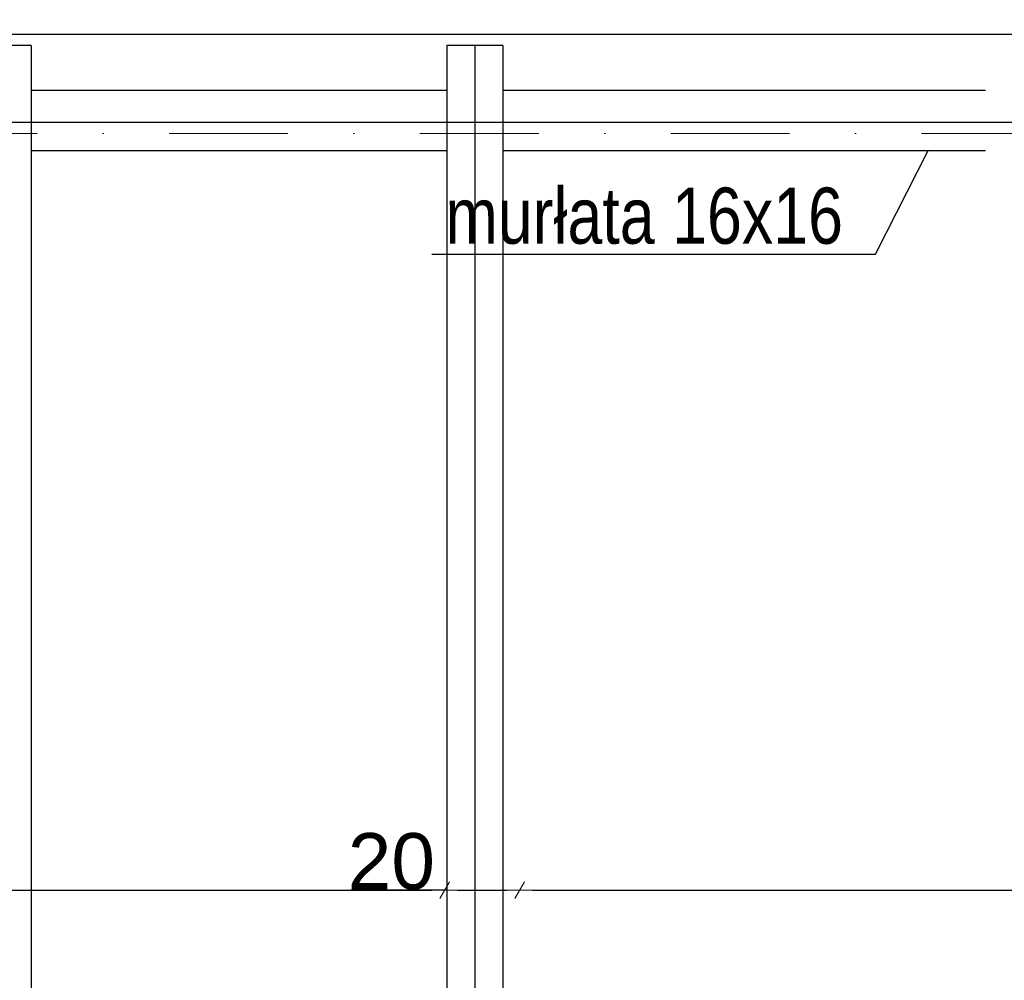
# Model space of a CAD drawing. Header units: millimetres. Extents: x 77315 to 2132699, y -120257 to -89040.
# Tile 39 of 56: x 634013 to 636644, y -107044 to -104478. Entities that reach past the tile are written whole.
import ezdxf

# ---------------------------------------------------------------- set-up
doc = ezdxf.new("R2010")
doc.units = ezdxf.units.MM
doc.header["$MEASUREMENT"] = 0
doc.linetypes.add('Dot & Dashed', pattern=[670.277762, 317.5, -176.388889, 0, -176.388874])
for name, color, linetype in [('detalokna', 7, 'Continuous'), ('DIM MALY', 7, 'Continuous'), ('opisy inne', 7, 'Continuous'), ('OSIE', 7, 'Continuous'), ('podwaliny', 7, 'Continuous'), ('Structural - Grid', 7, 'Continuous'), ('wiezba', 7, 'Continuous')]:
    doc.layers.add(name, color=color, linetype=linetype)
doc.styles.add('STYL_AUTOMATYCZNY_2', font='arial.ttf')
doc.styles.add('STYL_AUTOMATYCZNY_3', font='arial.ttf', dxfattribs={"width": 0.8})
doc.dimstyles.new('STYL_AUTOMATYCZNY__9', dxfattribs={"dimtxt": 150, "dimasz": 34.231941, "dimexe": 0.18, "dimexo": 0.0625, "dimgap": 0, "dimtad": 1, "dimtih": 1, "dimtoh": 1, "dimdec": 0, "dimlfac": 0.1, "dimzin": 0, "dimdsep": 46, "dimtxsty": 'STYL_AUTOMATYCZNY_2', "dimblk": 'ARROWHEAD_2', "dimblk1": 'ARROWHEAD_2', "dimblk2": 'ARROWHEAD_2', "dimcen": 0.09, "dimse1": 1, "dimse2": 1, "dimclrd": 5, "dimclre": 5, "dimclrt": 1, "dimadec": 0, "dimazin": 0, "dimtfac": 1, "dimtdec": 4, "dimtmove": 0, "dimatfit": 3, "dimfxl": 0, "dimtolj": 1, "dimtzin": 0, "dimarcsym": 0})

# ---------------------------------------------------------------- blocks, each defined once
blk = doc.blocks.new('ARROWHEAD_2')
at = {"color": 0, "linetype": 'Continuous', "lineweight": 0}
for p, q in [((0, 0), (-1, 0)), ((-0.378, -0.655), (0.378, 0.655))]:
    blk.add_line(p, q, dxfattribs=at)
blk = doc.blocks.new('*D1136', base_point=(536116.7, -11361.7))
at = {"layer": 'Defpoints', "color": 0}
for p in [(635148.9, -106803.5), (635148.9, -106840.4), (631268.9, -107029.1)]:
    blk.add_point(p, dxfattribs=at)
at = {"layer": 'DIM MALY', "color": 5, "lineweight": -2}
blk.add_line((631303.1, -106803.5), (635114.7, -106803.5), dxfattribs=at)
at = {"layer": 'DIM MALY', "color": 5, "lineweight": -2, "xscale": 34.23194115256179, "yscale": 34.23194115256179, "zscale": 34.23194115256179, "rotation": 180}
blk.add_blockref('ARROWHEAD_2', (631268.9, -106803.5), dxfattribs=at)
at = {"layer": 'DIM MALY', "color": 5, "lineweight": -2, "xscale": 34.23194115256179, "yscale": 34.23194115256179, "zscale": 34.23194115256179}
blk.add_blockref('ARROWHEAD_2', (635148.9, -106803.5), dxfattribs=at)
at = {"layer": 'DIM MALY', "color": 1, "insert": (633208.5, -106726.9), "char_height": 150, "attachment_point": 5, "style": 'STYL_AUTOMATYCZNY_2'}
blk.add_mtext('\\A1;388', dxfattribs=at)
blk = doc.blocks.new('*D1140', base_point=(536116.7, -11361.7))
at = {"layer": 'Defpoints', "color": 0}
for p in [(635148.9, -106803.5), (635148.9, -106840.4), (631268.9, -107029.1)]:
    blk.add_point(p, dxfattribs=at)
at = {"layer": 'DIM MALY', "color": 5, "lineweight": -2}
blk.add_line((631303.1, -106803.5), (635114.7, -106803.5), dxfattribs=at)
at = {"layer": 'DIM MALY', "color": 5, "lineweight": -2, "xscale": 34.23194115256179, "yscale": 34.23194115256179, "zscale": 34.23194115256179, "rotation": 180}
blk.add_blockref('ARROWHEAD_2', (631268.9, -106803.5), dxfattribs=at)
at = {"layer": 'DIM MALY', "color": 5, "lineweight": -2, "xscale": 34.23194115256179, "yscale": 34.23194115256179, "zscale": 34.23194115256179}
blk.add_blockref('ARROWHEAD_2', (635148.9, -106803.5), dxfattribs=at)
at = {"layer": 'DIM MALY', "color": 1, "insert": (633208.5, -106726.9), "char_height": 150, "attachment_point": 5, "style": 'STYL_AUTOMATYCZNY_2'}
blk.add_mtext('\\A1;388', dxfattribs=at)
blk = doc.blocks.new('*D1141', base_point=(536116.7, -11361.7))
at = {"layer": 'Defpoints', "color": 0}
for p in [(635348.9, -106803.5), (635148.9, -106840.4), (635348.9, -106976.6)]:
    blk.add_point(p, dxfattribs=at)
at = {"layer": 'DIM MALY', "color": 5, "lineweight": -2}
for p, q in [((635114.7, -106803.5), (634897.8, -106803.5)), ((635148.9, -106803.5), (635114.7, -106803.5)), ((635183.1, -106803.5), (635314.7, -106803.5))]:
    blk.add_line(p, q, dxfattribs=at)
at = {"layer": 'DIM MALY', "color": 5, "lineweight": -2, "xscale": 34.23194115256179, "yscale": 34.23194115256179, "zscale": 34.23194115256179, "rotation": 180}
blk.add_blockref('ARROWHEAD_2', (635148.9, -106803.5), dxfattribs=at)
at = {"layer": 'DIM MALY', "color": 5, "lineweight": -2, "xscale": 34.23194115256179, "yscale": 34.23194115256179, "zscale": 34.23194115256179}
blk.add_blockref('ARROWHEAD_2', (635348.9, -106803.5), dxfattribs=at)
at = {"layer": 'DIM MALY', "color": 1, "insert": (635006.2, -106726.9), "char_height": 150, "attachment_point": 5, "style": 'STYL_AUTOMATYCZNY_2'}
blk.add_mtext('\\A1;20', dxfattribs=at)
blk = doc.blocks.new('*D1145', base_point=(536116.7, -11361.7))
at = {"layer": 'Defpoints', "color": 0}
for p in [(635148.9, -106803.5), (635148.9, -106840.4), (631268.9, -107029.1)]:
    blk.add_point(p, dxfattribs=at)
at = {"layer": 'DIM MALY', "color": 5, "lineweight": -2}
blk.add_line((631303.1, -106803.5), (635114.7, -106803.5), dxfattribs=at)
at = {"layer": 'DIM MALY', "color": 5, "lineweight": -2, "xscale": 34.23194115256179, "yscale": 34.23194115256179, "zscale": 34.23194115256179, "rotation": 180}
blk.add_blockref('ARROWHEAD_2', (631268.9, -106803.5), dxfattribs=at)
at = {"layer": 'DIM MALY', "color": 5, "lineweight": -2, "xscale": 34.23194115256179, "yscale": 34.23194115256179, "zscale": 34.23194115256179}
blk.add_blockref('ARROWHEAD_2', (635148.9, -106803.5), dxfattribs=at)
at = {"layer": 'DIM MALY', "color": 1, "insert": (633208.5, -106726.9), "char_height": 150, "attachment_point": 5, "style": 'STYL_AUTOMATYCZNY_2'}
blk.add_mtext('\\A1;388', dxfattribs=at)
blk = doc.blocks.new('*D1146', base_point=(536116.7, -11361.7))
at = {"layer": 'Defpoints', "color": 0}
for p in [(635348.9, -106803.5), (635148.9, -106840.4), (635348.9, -106976.6)]:
    blk.add_point(p, dxfattribs=at)
at = {"layer": 'DIM MALY', "color": 5, "lineweight": -2}
for p, q in [((635114.7, -106803.5), (634897.8, -106803.5)), ((635148.9, -106803.5), (635114.7, -106803.5)), ((635183.1, -106803.5), (635314.7, -106803.5))]:
    blk.add_line(p, q, dxfattribs=at)
at = {"layer": 'DIM MALY', "color": 5, "lineweight": -2, "xscale": 34.23194115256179, "yscale": 34.23194115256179, "zscale": 34.23194115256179, "rotation": 180}
blk.add_blockref('ARROWHEAD_2', (635148.9, -106803.5), dxfattribs=at)
at = {"layer": 'DIM MALY', "color": 5, "lineweight": -2, "xscale": 34.23194115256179, "yscale": 34.23194115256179, "zscale": 34.23194115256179}
blk.add_blockref('ARROWHEAD_2', (635348.9, -106803.5), dxfattribs=at)
at = {"layer": 'DIM MALY', "color": 1, "insert": (635006.2, -106726.9), "char_height": 150, "attachment_point": 5, "style": 'STYL_AUTOMATYCZNY_2'}
blk.add_mtext('\\A1;20', dxfattribs=at)
blk = doc.blocks.new('*D1147', base_point=(536116.7, -11361.7))
at = {"layer": 'Defpoints', "color": 0}
for p in [(639378.9, -106803.5), (635348.9, -106976.6), (639378.9, -107000)]:
    blk.add_point(p, dxfattribs=at)
at = {"layer": 'DIM MALY', "color": 5, "lineweight": -2}
blk.add_line((635383.1, -106803.5), (639344.7, -106803.5), dxfattribs=at)
at = {"layer": 'DIM MALY', "color": 5, "lineweight": -2, "xscale": 34.23194115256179, "yscale": 34.23194115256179, "zscale": 34.23194115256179, "rotation": 180}
blk.add_blockref('ARROWHEAD_2', (635348.9, -106803.5), dxfattribs=at)
at = {"layer": 'DIM MALY', "color": 5, "lineweight": -2, "xscale": 34.23194115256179, "yscale": 34.23194115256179, "zscale": 34.23194115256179}
blk.add_blockref('ARROWHEAD_2', (639378.9, -106803.5), dxfattribs=at)
at = {"layer": 'DIM MALY', "color": 1, "insert": (637363.5, -106726.9), "char_height": 150, "attachment_point": 5, "style": 'STYL_AUTOMATYCZNY_2'}
blk.add_mtext('\\A1;403', dxfattribs=at)
blk = doc.blocks.new('*D1151', base_point=(536116.7, -11361.7))
at = {"layer": 'Defpoints', "color": 0}
for p in [(635148.9, -106803.5), (635148.9, -106840.4), (631268.9, -107029.1)]:
    blk.add_point(p, dxfattribs=at)
at = {"layer": 'DIM MALY', "color": 5, "lineweight": -2}
blk.add_line((631303.1, -106803.5), (635114.7, -106803.5), dxfattribs=at)
at = {"layer": 'DIM MALY', "color": 5, "lineweight": -2, "xscale": 34.23194115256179, "yscale": 34.23194115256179, "zscale": 34.23194115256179, "rotation": 180}
blk.add_blockref('ARROWHEAD_2', (631268.9, -106803.5), dxfattribs=at)
at = {"layer": 'DIM MALY', "color": 5, "lineweight": -2, "xscale": 34.23194115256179, "yscale": 34.23194115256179, "zscale": 34.23194115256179}
blk.add_blockref('ARROWHEAD_2', (635148.9, -106803.5), dxfattribs=at)
at = {"layer": 'DIM MALY', "color": 1, "insert": (633208.5, -106726.9), "char_height": 150, "attachment_point": 5, "style": 'STYL_AUTOMATYCZNY_2'}
blk.add_mtext('\\A1;388', dxfattribs=at)
blk = doc.blocks.new('*D1152', base_point=(536116.7, -11361.7))
at = {"layer": 'Defpoints', "color": 0}
for p in [(635348.9, -106803.5), (635148.9, -106840.4), (635348.9, -106976.6)]:
    blk.add_point(p, dxfattribs=at)
at = {"layer": 'DIM MALY', "color": 5, "lineweight": -2}
for p, q in [((635114.7, -106803.5), (634897.8, -106803.5)), ((635148.9, -106803.5), (635114.7, -106803.5)), ((635183.1, -106803.5), (635314.7, -106803.5))]:
    blk.add_line(p, q, dxfattribs=at)
at = {"layer": 'DIM MALY', "color": 5, "lineweight": -2, "xscale": 34.23194115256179, "yscale": 34.23194115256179, "zscale": 34.23194115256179, "rotation": 180}
blk.add_blockref('ARROWHEAD_2', (635148.9, -106803.5), dxfattribs=at)
at = {"layer": 'DIM MALY', "color": 5, "lineweight": -2, "xscale": 34.23194115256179, "yscale": 34.23194115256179, "zscale": 34.23194115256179}
blk.add_blockref('ARROWHEAD_2', (635348.9, -106803.5), dxfattribs=at)
at = {"layer": 'DIM MALY', "color": 1, "insert": (635006.2, -106726.9), "char_height": 150, "attachment_point": 5, "style": 'STYL_AUTOMATYCZNY_2'}
blk.add_mtext('\\A1;20', dxfattribs=at)
blk = doc.blocks.new('*D1153', base_point=(536116.7, -11361.7))
at = {"layer": 'Defpoints', "color": 0}
for p in [(639378.9, -106803.5), (635348.9, -106976.6), (639378.9, -107000)]:
    blk.add_point(p, dxfattribs=at)
at = {"layer": 'DIM MALY', "color": 5, "lineweight": -2}
blk.add_line((635383.1, -106803.5), (639344.7, -106803.5), dxfattribs=at)
at = {"layer": 'DIM MALY', "color": 5, "lineweight": -2, "xscale": 34.23194115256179, "yscale": 34.23194115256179, "zscale": 34.23194115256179, "rotation": 180}
blk.add_blockref('ARROWHEAD_2', (635348.9, -106803.5), dxfattribs=at)
at = {"layer": 'DIM MALY', "color": 5, "lineweight": -2, "xscale": 34.23194115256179, "yscale": 34.23194115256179, "zscale": 34.23194115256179}
blk.add_blockref('ARROWHEAD_2', (639378.9, -106803.5), dxfattribs=at)
at = {"layer": 'DIM MALY', "color": 1, "insert": (637363.5, -106726.9), "char_height": 150, "attachment_point": 5, "style": 'STYL_AUTOMATYCZNY_2'}
blk.add_mtext('\\A1;403', dxfattribs=at)
blk = doc.blocks.new('*D1158', base_point=(536116.7, -11361.7))
at = {"layer": 'Defpoints', "color": 0}
for p in [(635148.9, -106803.5), (635148.9, -106840.4), (631268.9, -107029.1)]:
    blk.add_point(p, dxfattribs=at)
at = {"layer": 'DIM MALY', "color": 5, "lineweight": -2}
blk.add_line((631303.1, -106803.5), (635114.7, -106803.5), dxfattribs=at)
at = {"layer": 'DIM MALY', "color": 5, "lineweight": -2, "xscale": 34.23194115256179, "yscale": 34.23194115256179, "zscale": 34.23194115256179, "rotation": 180}
blk.add_blockref('ARROWHEAD_2', (631268.9, -106803.5), dxfattribs=at)
at = {"layer": 'DIM MALY', "color": 5, "lineweight": -2, "xscale": 34.23194115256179, "yscale": 34.23194115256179, "zscale": 34.23194115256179}
blk.add_blockref('ARROWHEAD_2', (635148.9, -106803.5), dxfattribs=at)
at = {"layer": 'DIM MALY', "color": 1, "insert": (633208.5, -106726.9), "char_height": 150, "attachment_point": 5, "style": 'STYL_AUTOMATYCZNY_2'}
blk.add_mtext('\\A1;388', dxfattribs=at)
blk = doc.blocks.new('*D1159', base_point=(536116.7, -11361.7))
at = {"layer": 'Defpoints', "color": 0}
for p in [(635348.9, -106803.5), (635148.9, -106840.4), (635348.9, -106976.6)]:
    blk.add_point(p, dxfattribs=at)
at = {"layer": 'DIM MALY', "color": 5, "lineweight": -2}
for p, q in [((635114.7, -106803.5), (634897.8, -106803.5)), ((635148.9, -106803.5), (635114.7, -106803.5)), ((635183.1, -106803.5), (635314.7, -106803.5))]:
    blk.add_line(p, q, dxfattribs=at)
at = {"layer": 'DIM MALY', "color": 5, "lineweight": -2, "xscale": 34.23194115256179, "yscale": 34.23194115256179, "zscale": 34.23194115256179, "rotation": 180}
blk.add_blockref('ARROWHEAD_2', (635148.9, -106803.5), dxfattribs=at)
at = {"layer": 'DIM MALY', "color": 5, "lineweight": -2, "xscale": 34.23194115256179, "yscale": 34.23194115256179, "zscale": 34.23194115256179}
blk.add_blockref('ARROWHEAD_2', (635348.9, -106803.5), dxfattribs=at)
at = {"layer": 'DIM MALY', "color": 1, "insert": (635006.2, -106726.9), "char_height": 150, "attachment_point": 5, "style": 'STYL_AUTOMATYCZNY_2'}
blk.add_mtext('\\A1;20', dxfattribs=at)
blk = doc.blocks.new('*D1160', base_point=(536116.7, -11361.7))
at = {"layer": 'Defpoints', "color": 0}
for p in [(639378.9, -106803.5), (635348.9, -106976.6), (639378.9, -107000)]:
    blk.add_point(p, dxfattribs=at)
at = {"layer": 'DIM MALY', "color": 5, "lineweight": -2}
blk.add_line((635383.1, -106803.5), (639344.7, -106803.5), dxfattribs=at)
at = {"layer": 'DIM MALY', "color": 5, "lineweight": -2, "xscale": 34.23194115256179, "yscale": 34.23194115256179, "zscale": 34.23194115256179, "rotation": 180}
blk.add_blockref('ARROWHEAD_2', (635348.9, -106803.5), dxfattribs=at)
at = {"layer": 'DIM MALY', "color": 5, "lineweight": -2, "xscale": 34.23194115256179, "yscale": 34.23194115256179, "zscale": 34.23194115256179}
blk.add_blockref('ARROWHEAD_2', (639378.9, -106803.5), dxfattribs=at)
at = {"layer": 'DIM MALY', "color": 1, "insert": (637363.5, -106726.9), "char_height": 150, "attachment_point": 5, "style": 'STYL_AUTOMATYCZNY_2'}
blk.add_mtext('\\A1;403', dxfattribs=at)
blk = doc.blocks.new('*D1166', base_point=(536116.7, -11361.7))
at = {"layer": 'Defpoints', "color": 0}
for p in [(635148.9, -106803.5), (635148.9, -106840.4), (631268.9, -107029.1)]:
    blk.add_point(p, dxfattribs=at)
at = {"layer": 'DIM MALY', "color": 5, "lineweight": -2}
blk.add_line((631303.1, -106803.5), (635114.7, -106803.5), dxfattribs=at)
at = {"layer": 'DIM MALY', "color": 5, "lineweight": -2, "xscale": 34.23194115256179, "yscale": 34.23194115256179, "zscale": 34.23194115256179, "rotation": 180}
blk.add_blockref('ARROWHEAD_2', (631268.9, -106803.5), dxfattribs=at)
at = {"layer": 'DIM MALY', "color": 5, "lineweight": -2, "xscale": 34.23194115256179, "yscale": 34.23194115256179, "zscale": 34.23194115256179}
blk.add_blockref('ARROWHEAD_2', (635148.9, -106803.5), dxfattribs=at)
at = {"layer": 'DIM MALY', "color": 1, "insert": (633208.5, -106726.9), "char_height": 150, "attachment_point": 5, "style": 'STYL_AUTOMATYCZNY_2'}
blk.add_mtext('\\A1;388', dxfattribs=at)
blk = doc.blocks.new('*D1167', base_point=(536116.7, -11361.7))
at = {"layer": 'Defpoints', "color": 0}
for p in [(635348.9, -106803.5), (635148.9, -106840.4), (635348.9, -106976.6)]:
    blk.add_point(p, dxfattribs=at)
at = {"layer": 'DIM MALY', "color": 5, "lineweight": -2}
for p, q in [((635114.7, -106803.5), (634897.8, -106803.5)), ((635148.9, -106803.5), (635114.7, -106803.5)), ((635183.1, -106803.5), (635314.7, -106803.5))]:
    blk.add_line(p, q, dxfattribs=at)
at = {"layer": 'DIM MALY', "color": 5, "lineweight": -2, "xscale": 34.23194115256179, "yscale": 34.23194115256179, "zscale": 34.23194115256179, "rotation": 180}
blk.add_blockref('ARROWHEAD_2', (635148.9, -106803.5), dxfattribs=at)
at = {"layer": 'DIM MALY', "color": 5, "lineweight": -2, "xscale": 34.23194115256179, "yscale": 34.23194115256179, "zscale": 34.23194115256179}
blk.add_blockref('ARROWHEAD_2', (635348.9, -106803.5), dxfattribs=at)
at = {"layer": 'DIM MALY', "color": 1, "insert": (635006.2, -106726.9), "char_height": 150, "attachment_point": 5, "style": 'STYL_AUTOMATYCZNY_2'}
blk.add_mtext('\\A1;20', dxfattribs=at)
blk = doc.blocks.new('*D1168', base_point=(536116.7, -11361.7))
at = {"layer": 'Defpoints', "color": 0}
for p in [(639378.9, -106803.5), (635348.9, -106976.6), (639378.9, -107000)]:
    blk.add_point(p, dxfattribs=at)
at = {"layer": 'DIM MALY', "color": 5, "lineweight": -2}
blk.add_line((635383.1, -106803.5), (639344.7, -106803.5), dxfattribs=at)
at = {"layer": 'DIM MALY', "color": 5, "lineweight": -2, "xscale": 34.23194115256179, "yscale": 34.23194115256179, "zscale": 34.23194115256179, "rotation": 180}
blk.add_blockref('ARROWHEAD_2', (635348.9, -106803.5), dxfattribs=at)
at = {"layer": 'DIM MALY', "color": 5, "lineweight": -2, "xscale": 34.23194115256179, "yscale": 34.23194115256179, "zscale": 34.23194115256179}
blk.add_blockref('ARROWHEAD_2', (639378.9, -106803.5), dxfattribs=at)
at = {"layer": 'DIM MALY', "color": 1, "insert": (637363.5, -106726.9), "char_height": 150, "attachment_point": 5, "style": 'STYL_AUTOMATYCZNY_2'}
blk.add_mtext('\\A1;403', dxfattribs=at)
blk = doc.blocks.new('*D1175', base_point=(536116.7, -11361.7))
at = {"layer": 'Defpoints', "color": 0}
for p in [(635148.9, -106803.5), (635148.9, -106840.4), (631268.9, -107029.1)]:
    blk.add_point(p, dxfattribs=at)
at = {"layer": 'DIM MALY', "color": 5, "lineweight": -2}
blk.add_line((631303.1, -106803.5), (635114.7, -106803.5), dxfattribs=at)
at = {"layer": 'DIM MALY', "color": 5, "lineweight": -2, "xscale": 34.23194115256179, "yscale": 34.23194115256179, "zscale": 34.23194115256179, "rotation": 180}
blk.add_blockref('ARROWHEAD_2', (631268.9, -106803.5), dxfattribs=at)
at = {"layer": 'DIM MALY', "color": 5, "lineweight": -2, "xscale": 34.23194115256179, "yscale": 34.23194115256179, "zscale": 34.23194115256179}
blk.add_blockref('ARROWHEAD_2', (635148.9, -106803.5), dxfattribs=at)
at = {"layer": 'DIM MALY', "color": 1, "insert": (633208.5, -106726.9), "char_height": 150, "attachment_point": 5, "style": 'STYL_AUTOMATYCZNY_2'}
blk.add_mtext('\\A1;388', dxfattribs=at)
blk = doc.blocks.new('*D1176', base_point=(536116.7, -11361.7))
at = {"layer": 'Defpoints', "color": 0}
for p in [(635348.9, -106803.5), (635148.9, -106840.4), (635348.9, -106976.6)]:
    blk.add_point(p, dxfattribs=at)
at = {"layer": 'DIM MALY', "color": 5, "lineweight": -2}
for p, q in [((635114.7, -106803.5), (634897.8, -106803.5)), ((635148.9, -106803.5), (635114.7, -106803.5)), ((635183.1, -106803.5), (635314.7, -106803.5))]:
    blk.add_line(p, q, dxfattribs=at)
at = {"layer": 'DIM MALY', "color": 5, "lineweight": -2, "xscale": 34.23194115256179, "yscale": 34.23194115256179, "zscale": 34.23194115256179, "rotation": 180}
blk.add_blockref('ARROWHEAD_2', (635148.9, -106803.5), dxfattribs=at)
at = {"layer": 'DIM MALY', "color": 5, "lineweight": -2, "xscale": 34.23194115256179, "yscale": 34.23194115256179, "zscale": 34.23194115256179}
blk.add_blockref('ARROWHEAD_2', (635348.9, -106803.5), dxfattribs=at)
at = {"layer": 'DIM MALY', "color": 1, "insert": (635006.2, -106726.9), "char_height": 150, "attachment_point": 5, "style": 'STYL_AUTOMATYCZNY_2'}
blk.add_mtext('\\A1;20', dxfattribs=at)
blk = doc.blocks.new('*D1177', base_point=(536116.7, -11361.7))
at = {"layer": 'Defpoints', "color": 0}
for p in [(639378.9, -106803.5), (635348.9, -106976.6), (639378.9, -107000)]:
    blk.add_point(p, dxfattribs=at)
at = {"layer": 'DIM MALY', "color": 5, "lineweight": -2}
blk.add_line((635383.1, -106803.5), (639344.7, -106803.5), dxfattribs=at)
at = {"layer": 'DIM MALY', "color": 5, "lineweight": -2, "xscale": 34.23194115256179, "yscale": 34.23194115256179, "zscale": 34.23194115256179, "rotation": 180}
blk.add_blockref('ARROWHEAD_2', (635348.9, -106803.5), dxfattribs=at)
at = {"layer": 'DIM MALY', "color": 5, "lineweight": -2, "xscale": 34.23194115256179, "yscale": 34.23194115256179, "zscale": 34.23194115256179}
blk.add_blockref('ARROWHEAD_2', (639378.9, -106803.5), dxfattribs=at)
at = {"layer": 'DIM MALY', "color": 1, "insert": (637363.5, -106726.9), "char_height": 150, "attachment_point": 5, "style": 'STYL_AUTOMATYCZNY_2'}
blk.add_mtext('\\A1;403', dxfattribs=at)
blk = doc.blocks.new('*D1185', base_point=(536116.7, -11361.7))
at = {"layer": 'Defpoints', "color": 0}
for p in [(635148.9, -106803.5), (635148.9, -106840.4), (631268.9, -107029.1)]:
    blk.add_point(p, dxfattribs=at)
at = {"layer": 'DIM MALY', "color": 5, "lineweight": -2}
blk.add_line((631303.1, -106803.5), (635114.7, -106803.5), dxfattribs=at)
at = {"layer": 'DIM MALY', "color": 5, "lineweight": -2, "xscale": 34.23194115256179, "yscale": 34.23194115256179, "zscale": 34.23194115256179, "rotation": 180}
blk.add_blockref('ARROWHEAD_2', (631268.9, -106803.5), dxfattribs=at)
at = {"layer": 'DIM MALY', "color": 5, "lineweight": -2, "xscale": 34.23194115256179, "yscale": 34.23194115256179, "zscale": 34.23194115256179}
blk.add_blockref('ARROWHEAD_2', (635148.9, -106803.5), dxfattribs=at)
at = {"layer": 'DIM MALY', "color": 1, "insert": (633208.5, -106726.9), "char_height": 150, "attachment_point": 5, "style": 'STYL_AUTOMATYCZNY_2'}
blk.add_mtext('\\A1;388', dxfattribs=at)
blk = doc.blocks.new('*D1186', base_point=(536116.7, -11361.7))
at = {"layer": 'Defpoints', "color": 0}
for p in [(635348.9, -106803.5), (635148.9, -106840.4), (635348.9, -106976.6)]:
    blk.add_point(p, dxfattribs=at)
at = {"layer": 'DIM MALY', "color": 5, "lineweight": -2}
for p, q in [((635114.7, -106803.5), (634897.8, -106803.5)), ((635148.9, -106803.5), (635114.7, -106803.5)), ((635183.1, -106803.5), (635314.7, -106803.5))]:
    blk.add_line(p, q, dxfattribs=at)
at = {"layer": 'DIM MALY', "color": 5, "lineweight": -2, "xscale": 34.23194115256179, "yscale": 34.23194115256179, "zscale": 34.23194115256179, "rotation": 180}
blk.add_blockref('ARROWHEAD_2', (635148.9, -106803.5), dxfattribs=at)
at = {"layer": 'DIM MALY', "color": 5, "lineweight": -2, "xscale": 34.23194115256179, "yscale": 34.23194115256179, "zscale": 34.23194115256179}
blk.add_blockref('ARROWHEAD_2', (635348.9, -106803.5), dxfattribs=at)
at = {"layer": 'DIM MALY', "color": 1, "insert": (635006.2, -106726.9), "char_height": 150, "attachment_point": 5, "style": 'STYL_AUTOMATYCZNY_2'}
blk.add_mtext('\\A1;20', dxfattribs=at)
blk = doc.blocks.new('*D1187', base_point=(536116.7, -11361.7))
at = {"layer": 'Defpoints', "color": 0}
for p in [(639378.9, -106803.5), (635348.9, -106976.6), (639378.9, -107000)]:
    blk.add_point(p, dxfattribs=at)
at = {"layer": 'DIM MALY', "color": 5, "lineweight": -2}
blk.add_line((635383.1, -106803.5), (639344.7, -106803.5), dxfattribs=at)
at = {"layer": 'DIM MALY', "color": 5, "lineweight": -2, "xscale": 34.23194115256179, "yscale": 34.23194115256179, "zscale": 34.23194115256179, "rotation": 180}
blk.add_blockref('ARROWHEAD_2', (635348.9, -106803.5), dxfattribs=at)
at = {"layer": 'DIM MALY', "color": 5, "lineweight": -2, "xscale": 34.23194115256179, "yscale": 34.23194115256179, "zscale": 34.23194115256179}
blk.add_blockref('ARROWHEAD_2', (639378.9, -106803.5), dxfattribs=at)
at = {"layer": 'DIM MALY', "color": 1, "insert": (637363.5, -106726.9), "char_height": 150, "attachment_point": 5, "style": 'STYL_AUTOMATYCZNY_2'}
blk.add_mtext('\\A1;403', dxfattribs=at)
blk = doc.blocks.new('*D1196', base_point=(536116.7, -11361.7))
at = {"layer": 'Defpoints', "color": 0}
for p in [(635148.9, -106803.5), (635148.9, -106840.4), (631268.9, -107029.1)]:
    blk.add_point(p, dxfattribs=at)
at = {"layer": 'DIM MALY', "color": 5, "lineweight": -2}
blk.add_line((631303.1, -106803.5), (635114.7, -106803.5), dxfattribs=at)
at = {"layer": 'DIM MALY', "color": 5, "lineweight": -2, "xscale": 34.23194115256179, "yscale": 34.23194115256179, "zscale": 34.23194115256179, "rotation": 180}
blk.add_blockref('ARROWHEAD_2', (631268.9, -106803.5), dxfattribs=at)
at = {"layer": 'DIM MALY', "color": 5, "lineweight": -2, "xscale": 34.23194115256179, "yscale": 34.23194115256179, "zscale": 34.23194115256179}
blk.add_blockref('ARROWHEAD_2', (635148.9, -106803.5), dxfattribs=at)
at = {"layer": 'DIM MALY', "color": 1, "insert": (633208.5, -106726.9), "char_height": 150, "attachment_point": 5, "style": 'STYL_AUTOMATYCZNY_2'}
blk.add_mtext('\\A1;388', dxfattribs=at)
blk = doc.blocks.new('*D1197', base_point=(536116.7, -11361.7))
at = {"layer": 'Defpoints', "color": 0}
for p in [(635348.9, -106803.5), (635148.9, -106840.4), (635348.9, -106976.6)]:
    blk.add_point(p, dxfattribs=at)
at = {"layer": 'DIM MALY', "color": 5, "lineweight": -2}
for p, q in [((635114.7, -106803.5), (634897.8, -106803.5)), ((635148.9, -106803.5), (635114.7, -106803.5)), ((635183.1, -106803.5), (635314.7, -106803.5))]:
    blk.add_line(p, q, dxfattribs=at)
at = {"layer": 'DIM MALY', "color": 5, "lineweight": -2, "xscale": 34.23194115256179, "yscale": 34.23194115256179, "zscale": 34.23194115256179, "rotation": 180}
blk.add_blockref('ARROWHEAD_2', (635148.9, -106803.5), dxfattribs=at)
at = {"layer": 'DIM MALY', "color": 5, "lineweight": -2, "xscale": 34.23194115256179, "yscale": 34.23194115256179, "zscale": 34.23194115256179}
blk.add_blockref('ARROWHEAD_2', (635348.9, -106803.5), dxfattribs=at)
at = {"layer": 'DIM MALY', "color": 1, "insert": (635006.2, -106726.9), "char_height": 150, "attachment_point": 5, "style": 'STYL_AUTOMATYCZNY_2'}
blk.add_mtext('\\A1;20', dxfattribs=at)
blk = doc.blocks.new('*D1198', base_point=(536116.7, -11361.7))
at = {"layer": 'Defpoints', "color": 0}
for p in [(639378.9, -106803.5), (635348.9, -106976.6), (639378.9, -107000)]:
    blk.add_point(p, dxfattribs=at)
at = {"layer": 'DIM MALY', "color": 5, "lineweight": -2}
blk.add_line((635383.1, -106803.5), (639344.7, -106803.5), dxfattribs=at)
at = {"layer": 'DIM MALY', "color": 5, "lineweight": -2, "xscale": 34.23194115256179, "yscale": 34.23194115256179, "zscale": 34.23194115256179, "rotation": 180}
blk.add_blockref('ARROWHEAD_2', (635348.9, -106803.5), dxfattribs=at)
at = {"layer": 'DIM MALY', "color": 5, "lineweight": -2, "xscale": 34.23194115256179, "yscale": 34.23194115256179, "zscale": 34.23194115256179}
blk.add_blockref('ARROWHEAD_2', (639378.9, -106803.5), dxfattribs=at)
at = {"layer": 'DIM MALY', "color": 1, "insert": (637363.5, -106726.9), "char_height": 150, "attachment_point": 5, "style": 'STYL_AUTOMATYCZNY_2'}
blk.add_mtext('\\A1;403', dxfattribs=at)
blk = doc.blocks.new('*D1208', base_point=(536116.7, -11361.7))
at = {"layer": 'Defpoints', "color": 0}
for p in [(635148.9, -106803.5), (635148.9, -106840.4), (631268.9, -107029.1)]:
    blk.add_point(p, dxfattribs=at)
at = {"layer": 'DIM MALY', "color": 5, "lineweight": -2}
blk.add_line((631303.1, -106803.5), (635114.7, -106803.5), dxfattribs=at)
at = {"layer": 'DIM MALY', "color": 5, "lineweight": -2, "xscale": 34.23194115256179, "yscale": 34.23194115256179, "zscale": 34.23194115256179, "rotation": 180}
blk.add_blockref('ARROWHEAD_2', (631268.9, -106803.5), dxfattribs=at)
at = {"layer": 'DIM MALY', "color": 5, "lineweight": -2, "xscale": 34.23194115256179, "yscale": 34.23194115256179, "zscale": 34.23194115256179}
blk.add_blockref('ARROWHEAD_2', (635148.9, -106803.5), dxfattribs=at)
at = {"layer": 'DIM MALY', "color": 1, "insert": (633208.5, -106726.9), "char_height": 150, "attachment_point": 5, "style": 'STYL_AUTOMATYCZNY_2'}
blk.add_mtext('\\A1;388', dxfattribs=at)
blk = doc.blocks.new('*D1209', base_point=(536116.7, -11361.7))
at = {"layer": 'Defpoints', "color": 0}
for p in [(635348.9, -106803.5), (635148.9, -106840.4), (635348.9, -106976.6)]:
    blk.add_point(p, dxfattribs=at)
at = {"layer": 'DIM MALY', "color": 5, "lineweight": -2}
for p, q in [((635114.7, -106803.5), (634897.8, -106803.5)), ((635148.9, -106803.5), (635114.7, -106803.5)), ((635183.1, -106803.5), (635314.7, -106803.5))]:
    blk.add_line(p, q, dxfattribs=at)
at = {"layer": 'DIM MALY', "color": 5, "lineweight": -2, "xscale": 34.23194115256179, "yscale": 34.23194115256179, "zscale": 34.23194115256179, "rotation": 180}
blk.add_blockref('ARROWHEAD_2', (635148.9, -106803.5), dxfattribs=at)
at = {"layer": 'DIM MALY', "color": 5, "lineweight": -2, "xscale": 34.23194115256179, "yscale": 34.23194115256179, "zscale": 34.23194115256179}
blk.add_blockref('ARROWHEAD_2', (635348.9, -106803.5), dxfattribs=at)
at = {"layer": 'DIM MALY', "color": 1, "insert": (635006.2, -106726.9), "char_height": 150, "attachment_point": 5, "style": 'STYL_AUTOMATYCZNY_2'}
blk.add_mtext('\\A1;20', dxfattribs=at)
blk = doc.blocks.new('*D1210', base_point=(536116.7, -11361.7))
at = {"layer": 'Defpoints', "color": 0}
for p in [(639378.9, -106803.5), (635348.9, -106976.6), (639378.9, -107000)]:
    blk.add_point(p, dxfattribs=at)
at = {"layer": 'DIM MALY', "color": 5, "lineweight": -2}
blk.add_line((635383.1, -106803.5), (639344.7, -106803.5), dxfattribs=at)
at = {"layer": 'DIM MALY', "color": 5, "lineweight": -2, "xscale": 34.23194115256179, "yscale": 34.23194115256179, "zscale": 34.23194115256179, "rotation": 180}
blk.add_blockref('ARROWHEAD_2', (635348.9, -106803.5), dxfattribs=at)
at = {"layer": 'DIM MALY', "color": 5, "lineweight": -2, "xscale": 34.23194115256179, "yscale": 34.23194115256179, "zscale": 34.23194115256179}
blk.add_blockref('ARROWHEAD_2', (639378.9, -106803.5), dxfattribs=at)
at = {"layer": 'DIM MALY', "color": 1, "insert": (637363.5, -106726.9), "char_height": 150, "attachment_point": 5, "style": 'STYL_AUTOMATYCZNY_2'}
blk.add_mtext('\\A1;403', dxfattribs=at)
blk = doc.blocks.new('*D1591', base_point=(536116.7, -11361.7))
at = {"layer": 'Defpoints', "color": 0}
for p in [(654168.9, -103305.3), (623888.9, -103693.9), (654168.9, -105254.2)]:
    blk.add_point(p, dxfattribs=at)
at = {"layer": 'DIM MALY', "color": 5, "lineweight": -2}
blk.add_line((623923.1, -103305.3), (654134.7, -103305.3), dxfattribs=at)
at = {"layer": 'DIM MALY', "color": 5, "lineweight": -2, "xscale": 34.23194115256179, "yscale": 34.23194115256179, "zscale": 34.23194115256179, "rotation": 180}
blk.add_blockref('ARROWHEAD_2', (623888.9, -103305.3), dxfattribs=at)
at = {"layer": 'DIM MALY', "color": 5, "lineweight": -2, "xscale": 34.23194115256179, "yscale": 34.23194115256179, "zscale": 34.23194115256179}
blk.add_blockref('ARROWHEAD_2', (654168.9, -103305.3), dxfattribs=at)
at = {"layer": 'DIM MALY', "color": 1, "insert": (639028.8, -103228.7), "char_height": 150, "attachment_point": 5, "style": 'STYL_AUTOMATYCZNY_2'}
blk.add_mtext('\\A1;3028', dxfattribs=at)
blk = doc.blocks.new('*D1701', base_point=(536116.7, -11361.7))
at = {"layer": 'Defpoints', "color": 0}
for p in [(654513.9, -102898.8), (654513.9, -104516.9), (623533.9, -104920.9)]:
    blk.add_point(p, dxfattribs=at)
at = {"layer": 'DIM MALY', "color": 5, "lineweight": -2}
blk.add_line((623568.1, -102898.8), (654479.7, -102898.8), dxfattribs=at)
at = {"layer": 'DIM MALY', "color": 5, "lineweight": -2, "xscale": 34.23194115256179, "yscale": 34.23194115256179, "zscale": 34.23194115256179, "rotation": 180}
blk.add_blockref('ARROWHEAD_2', (623533.9, -102898.8), dxfattribs=at)
at = {"layer": 'DIM MALY', "color": 5, "lineweight": -2, "xscale": 34.23194115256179, "yscale": 34.23194115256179, "zscale": 34.23194115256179}
blk.add_blockref('ARROWHEAD_2', (654513.9, -102898.8), dxfattribs=at)
at = {"layer": 'DIM MALY', "color": 1, "insert": (639023.8, -102822.2), "char_height": 150, "attachment_point": 5, "style": 'STYL_AUTOMATYCZNY_2'}
blk.add_mtext('\\A1;3098', dxfattribs=at)

msp = doc.modelspace()

# ---------------------------------------------------------------- linework, layer by layer
at = {"layer": 'detalokna'}
msp.add_lwpolyline([(623533.9, -112624.5), (623533.9, -116866.8), (654513.9, -116866.9), (654513.9, -104516.9), (623507, -104516.9), (623507, -108914.5)], dxfattribs=at)
at = {"layer": 'opisy inne'}
msp.add_lwpolyline([(635114.4, -105104.1), (636299.6, -105104.1), (636441.1, -104826.9)], dxfattribs=at)
at = {"layer": 'OSIE'}
for p, q in [((635229, -104546.9), (635229, -116836.9)), ((654122.8, -104751.9), (623866.8, -104751.9))]:
    msp.add_line(p, q, dxfattribs=at)
at = {"layer": 'podwaliny'}
for p, q in [((635154, -104666.9), (634043.9, -104666.9)), ((636594.3, -104666.9), (635304, -104666.9)), ((634043.9, -104826.9), (635154, -104826.9)), ((635304, -104826.9), (636594.3, -104826.9))]:
    msp.add_line(p, q, dxfattribs=at)
at = {"layer": 'Structural - Grid', "linetype": 'Dot & Dashed', "lineweight": 15}
msp.add_line((654841.1, -104781.9), (616896.7, -104781.9), dxfattribs=at)
at = {"layer": 'wiezba'}
for p, q in [((634043.9, -104546.9), (633893.9, -104546.9)), ((634043.9, -104546.9), (634043.9, -116836.9)), ((635154, -104546.9), (635154, -116836.9)), ((635304, -104546.9), (635154, -104546.9)), ((635304, -104546.9), (635304, -116836.9))]:
    msp.add_line(p, q, dxfattribs=at)

# ---------------------------------------------------------------- texts
at = {"layer": 'opisy inne', "insert": (635682, -105002.3), "char_height": 150, "attachment_point": 5, "style": 'STYL_AUTOMATYCZNY_3'}
msp.add_mtext('\\A1;{\\pqc;\\fArial|b0|i0|c238|p0;\\W0.800000;murłata 16x16}', dxfattribs=at)

# ---------------------------------------------------------------- dimensions: what is measured, and where the dimension line sits
at = {"layer": 'DIM MALY'}
for base, p1, p2, picture, middle in [((654513.9, -102898.8), (623533.9, -104920.9), (654513.9, -104516.9), '*D1701', (639023.8, -102898.8)), ((654168.9, -103305.3), (623888.9, -103693.9), (654168.9, -105254.2), '*D1591', (639028.8, -103305.3)), ((635148.9, -106803.5), (631268.9, -107029.1), (635148.9, -106840.4), '*D1136', (633208.5, -106803.5)), ((635148.9, -106803.5), (631268.9, -107029.1), (635148.9, -106840.4), '*D1140', (633208.5, -106803.5)), ((635148.9, -106803.5), (631268.9, -107029.1), (635148.9, -106840.4), '*D1145', (633208.5, -106803.5)), ((635148.9, -106803.5), (631268.9, -107029.1), (635148.9, -106840.4), '*D1151', (633208.5, -106803.5)), ((635148.9, -106803.5), (631268.9, -107029.1), (635148.9, -106840.4), '*D1158', (633208.5, -106803.5)), ((635148.9, -106803.5), (631268.9, -107029.1), (635148.9, -106840.4), '*D1166', (633208.5, -106803.5)), ((635148.9, -106803.5), (631268.9, -107029.1), (635148.9, -106840.4), '*D1175', (633208.5, -106803.5)), ((635148.9, -106803.5), (631268.9, -107029.1), (635148.9, -106840.4), '*D1185', (633208.5, -106803.5)), ((635148.9, -106803.5), (631268.9, -107029.1), (635148.9, -106840.4), '*D1196', (633208.5, -106803.5)), ((635148.9, -106803.5), (631268.9, -107029.1), (635148.9, -106840.4), '*D1208', (633208.5, -106803.5)), ((635348.9, -106803.5), (635148.9, -106840.4), (635348.9, -106976.6), '*D1141', (635006.2, -106803.5)), ((635348.9, -106803.5), (635148.9, -106840.4), (635348.9, -106976.6), '*D1146', (635006.2, -106803.5)), ((635348.9, -106803.5), (635148.9, -106840.4), (635348.9, -106976.6), '*D1152', (635006.2, -106803.5)), ((635348.9, -106803.5), (635148.9, -106840.4), (635348.9, -106976.6), '*D1159', (635006.2, -106803.5)), ((635348.9, -106803.5), (635148.9, -106840.4), (635348.9, -106976.6), '*D1167', (635006.2, -106803.5)), ((635348.9, -106803.5), (635148.9, -106840.4), (635348.9, -106976.6), '*D1176', (635006.2, -106803.5)), ((635348.9, -106803.5), (635148.9, -106840.4), (635348.9, -106976.6), '*D1186', (635006.2, -106803.5)), ((635348.9, -106803.5), (635148.9, -106840.4), (635348.9, -106976.6), '*D1197', (635006.2, -106803.5)), ((635348.9, -106803.5), (635148.9, -106840.4), (635348.9, -106976.6), '*D1209', (635006.2, -106803.5)), ((639378.9, -106803.5), (635348.9, -106976.6), (639378.9, -107000), '*D1147', (637363.5, -106803.5)), ((639378.9, -106803.5), (635348.9, -106976.6), (639378.9, -107000), '*D1153', (637363.5, -106803.5)), ((639378.9, -106803.5), (635348.9, -106976.6), (639378.9, -107000), '*D1160', (637363.5, -106803.5)), ((639378.9, -106803.5), (635348.9, -106976.6), (639378.9, -107000), '*D1168', (637363.5, -106803.5)), ((639378.9, -106803.5), (635348.9, -106976.6), (639378.9, -107000), '*D1177', (637363.5, -106803.5)), ((639378.9, -106803.5), (635348.9, -106976.6), (639378.9, -107000), '*D1187', (637363.5, -106803.5)), ((639378.9, -106803.5), (635348.9, -106976.6), (639378.9, -107000), '*D1198', (637363.5, -106803.5)), ((639378.9, -106803.5), (635348.9, -106976.6), (639378.9, -107000), '*D1210', (637363.5, -106803.5))]:
    dim = msp.add_linear_dim(base=base, p1=p1, p2=p2, dimstyle='STYL_AUTOMATYCZNY__9', dxfattribs=at)
    dim.commit()
    dim.dimension.update_dxf_attribs({"geometry": picture, "text_midpoint": middle, "dimtype": 160})

doc.saveas('drawing.dxf')
